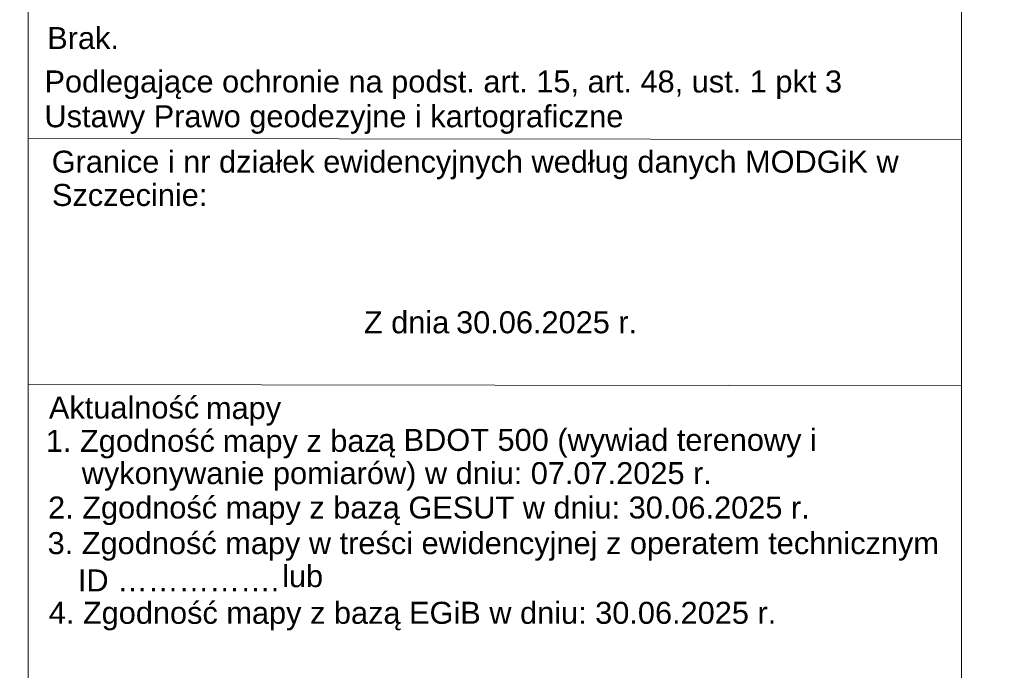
# Model space of a CAD drawing. Extents: x 5470850 to 5471103, y 5921888 to 5922012.
# Tile 3 of 43: x 5470894 to 5470939, y 5921951 to 5921981. Entities that reach past the tile are written whole.
import ezdxf

# ---------------------------------------------------------------- set-up
doc = ezdxf.new("R2010")
doc.units = 0
doc.layers.add('TABELKA', color=18, linetype='CONTINUOUS', lineweight=18)
doc.styles.add('Arial', font='arial.ttf')

msp = doc.modelspace()

# ---------------------------------------------------------------- linework, layer by layer
at = {"layer": 'TABELKA', "color": 18}
for points in [[(5470894.232, 5921888.383), (5470894.198, 5922008.71)], [(5470936.644, 5922008.71), (5470936.644, 5921888.383)], [(5470936.644, 5921975.276), (5470894.207, 5921975.318)], [(5470894.21, 5921964.132), (5470936.644, 5921964.07)]]:
    msp.add_lwpolyline(points, dxfattribs=at)

# ---------------------------------------------------------------- texts
at = {"layer": 'TABELKA', "color": 18, "style": 'Arial'}
for s, p in [('Brak.', (5470895.076, 5921979.386)), ('Podlegające ochronie na podst. art. 15, art. 48, ust. 1 pkt 3', (5470894.949, 5921977.409)), ('Ustawy Prawo geodezyjne i kartograficzne', (5470894.949, 5921975.828)), ('Granice i nr działek ewidencyjnych według danych MODGiK w', (5470895.279, 5921973.763)), ('Szczecinie: ', (5470895.29, 5921972.248)), ('Z dnia', (5470909.472, 5921966.459)), ('30.06.2025 r.', (5470913.665, 5921966.459)), ('Aktualność', (5470895.152, 5921962.583)), (' mapy', (5470901.905, 5921962.561)), ('1. Zgodność', (5470895.013, 5921961.067)), (' mapy z baz', (5470902.668, 5921961.067)), ('ą', (5470910.114, 5921961.111)), (' BDOT 500 (wywiad terenowy i', (5470910.892, 5921961.111)), ('wykonywanie pomiarów) w dniu: 07.07.2025 r.', (5470896.643, 5921959.599)), ('h)  Nieokreślone (np. wskazanie przebiegu przez wykonawcę)', (5470854.57, 5921959.057)), ('2. Zgodność mapy z bazą GESUT w dniu: 30.06.2025 r.', (5470895.113, 5921958.036)), ('3. Zgodność mapy w treści ewidencyjnej z operatem technicznym', (5470895.093, 5921956.417)), ('ID …………….', (5470896.469, 5921954.722)), ('lub', (5470905.754, 5921954.916)), ('4. Zgodność mapy z bazą EGiB w dniu: 30.06.2025 r.', (5470895.144, 5921953.248))]:
    msp.add_text(s, height=1, dxfattribs=at).set_placement(p)

doc.saveas('drawing.dxf')
